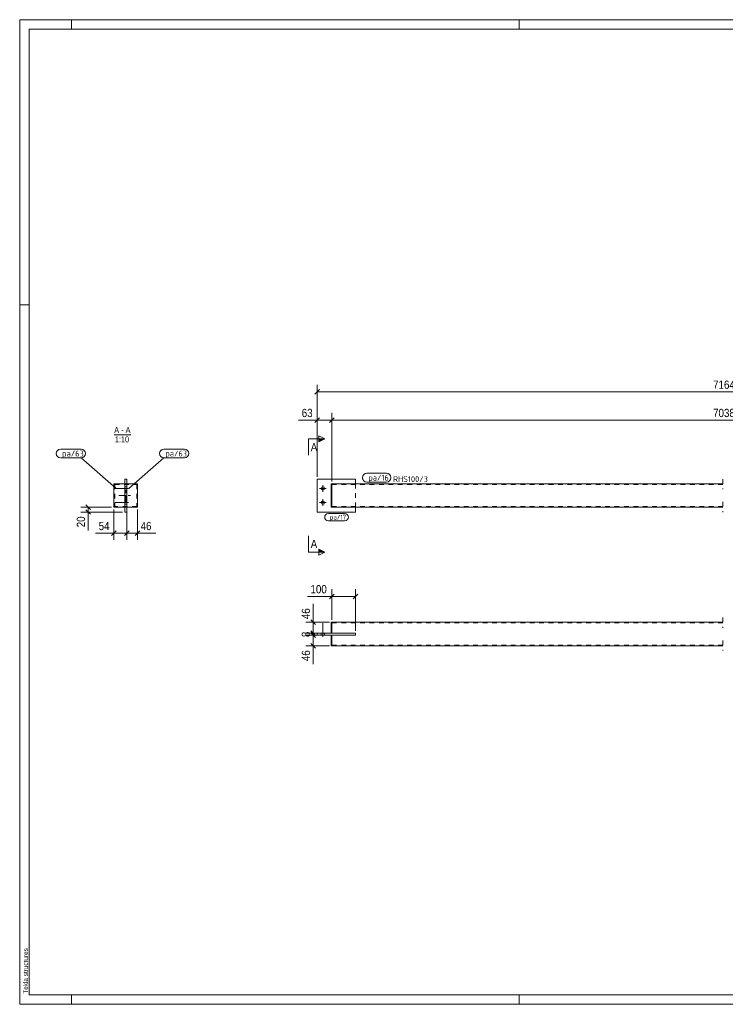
# Model space of a CAD drawing. Header units: millimetres. Extents: x 1 to 593, y 1 to 419.
# Tile 1 of 3: x 1 to 301, y 1 to 419. Entities that reach past the tile are written whole.
import ezdxf

# ---------------------------------------------------------------- set-up
doc = ezdxf.new("R2010")
doc.units = ezdxf.units.MM
for name, pattern in [('XKITLINE00', [0]), ('XKITLINE02', [4, 2, -2]), ('XKITLINE03', [6, 3, -1, 1, -1])]:
    doc.linetypes.add(name, pattern=pattern)
for name, color, linetype, lineweight in [('Bemassung', 1, 'Continuous', 0), ('Schnitt', 6, 'Continuous', 0), ('Schrauben', 7, 'Continuous', 0), ('Teil', 7, 'Continuous', 0), ('Text', 5, 'Continuous', 0), ('Ueberschrift', 7, 'Continuous', 0), ('Zeichnungsrahmen', 3, 'Continuous', 0)]:
    doc.layers.add(name, color=color, linetype=linetype, lineweight=lineweight)
doc.styles.add('ARIAL', font='ARIAL.TTF')
doc.styles.add('ISOCPEUR', font='ISOCPEUR.TTF')

msp = doc.modelspace()

# ---------------------------------------------------------------- hatches: boundary and pattern name
at = {"layer": 'Schnitt'}
for points in [[(128.04, 241.07), (130.54, 241.07), (128.04, 239.82)], [(128.04, 194.18), (130.54, 192.93), (128.04, 192.93)]]:
    msp.add_hatch(color=256, dxfattribs=at).paths.add_polyline_path(points, flags=17)

# ---------------------------------------------------------------- linework, layer by layer
at = {"layer": 'Bemassung', "linetype": 'XKITLINE00', "lineweight": 0}
for p, q in [((127.24, 225), (127.24, 264.05)), ((128.23, 261.99), (126.25, 260.01)), ((127.24, 261), (473.84, 261)), ((127.24, 225), (127.24, 252.05)), ((133.54, 223), (133.54, 252.05)), ((133.54, 223), (133.54, 252.05)), ((127.24, 249), (119.42, 249)), ((127.24, 249), (119.42, 249)), ((128.23, 249.99), (126.25, 248.01)), ((127.24, 249), (133.54, 249)), ((134.53, 249.99), (132.55, 248.01)), ((134.53, 249.99), (132.55, 248.01)), ((133.54, 249), (467.54, 249)), ((40.02, 212), (26.97, 212)), ((44.62, 210), (26.97, 210)), ((29.03, 212.99), (31.01, 211.01)), ((29.03, 210.99), (31.01, 209.01)), ((30.02, 210), (30.02, 212)), ((30.02, 210), (30.02, 202.18)), ((30.02, 210), (30.02, 202.18)), ((41.02, 211), (41.02, 198.2)), ((46.42, 211), (46.42, 198.2)), ((46.42, 211), (46.42, 198.2)), ((51.02, 211), (51.02, 198.2)), ((41.02, 201), (33.2, 201)), ((41.02, 201), (33.2, 201)), ((42.01, 201.99), (40.03, 200.01)), ((41.02, 201), (46.42, 201)), ((47.41, 201.99), (45.43, 200.01)), ((47.41, 201.99), (45.43, 200.01)), ((46.42, 201), (51.02, 201)), ((52.01, 201.99), (50.03, 200.01)), ((51.02, 201), (58.84, 201)), ((51.02, 201), (58.84, 201)), ((133.54, 164.18), (133.54, 177.23)), ((143.54, 159.58), (143.54, 177.23)), ((133.54, 174.18), (123.13, 174.18)), ((133.54, 174.18), (123.13, 174.18)), ((134.53, 175.17), (132.55, 173.19)), ((133.54, 174.18), (143.54, 174.18)), ((144.53, 175.17), (142.55, 173.19)), ((125.54, 163.18), (125.54, 171)), ((125.54, 163.18), (125.54, 171)), ((132.54, 163.18), (122.49, 163.18)), ((124.55, 164.17), (126.53, 162.19)), ((125.54, 158.58), (125.54, 163.18)), ((124.55, 159.57), (126.53, 157.59)), ((124.94, 159.18), (126.53, 157.59)), ((132.54, 158.58), (122.49, 158.58)), ((132.54, 157.78), (122.49, 157.78)), ((124.55, 158.77), (126.53, 156.79)), ((132.54, 158.58), (124.94, 158.58)), ((124.94, 158.38), (126.53, 156.79)), ((132.54, 157.78), (124.94, 157.78)), ((125.54, 157.78), (125.54, 158.58)), ((125.54, 153.18), (125.54, 157.78)), ((132.54, 153.18), (122.49, 153.18)), ((124.55, 154.17), (126.53, 152.19)), ((125.54, 153.18), (125.54, 145.37)), ((125.54, 153.18), (125.54, 145.37))]:
    msp.add_line(p, q, dxfattribs=at)
at = {"layer": 'Bemassung'}
for p in [(127.24, 261), (127.24, 249), (133.54, 249), (133.54, 249), (30.02, 212), (30.02, 210), (41.02, 201), (46.42, 201), (46.42, 201), (51.02, 201), (133.54, 174.18), (143.54, 174.18), (125.54, 163.18), (125.54, 158.58), (125.54, 158.58), (125.54, 157.78), (125.54, 157.78), (125.54, 153.18)]:
    msp.add_point(p, dxfattribs=at)
at = {"layer": 'Schnitt', "linetype": 'XKITLINE00', "lineweight": 0}
for p, q in [((123.54, 241.07), (123.54, 234.07)), ((123.54, 241.07), (130.54, 241.07)), ((128.04, 239.82), (128.04, 242.32)), ((128.04, 242.32), (130.54, 241.07)), ((130.54, 241.07), (128.04, 239.82)), ((123.54, 192.93), (123.54, 199.93)), ((123.54, 192.93), (130.54, 192.93)), ((130.54, 192.93), (128.04, 194.18)), ((128.04, 194.18), (128.04, 191.68)), ((130.54, 192.93), (128.04, 191.68))]:
    msp.add_line(p, q, dxfattribs=at)
at = {"layer": 'Schrauben', "linetype": 'XKITLINE00', "lineweight": 0}
for p, q in [((47.22, 220), (41.42, 220)), ((46.42, 220.7), (45.62, 220.7)), ((46.42, 219.3), (45.62, 219.3)), ((131.14, 220), (128.34, 220)), ((129.74, 221.4), (129.74, 218.6)), ((47.22, 214), (41.42, 214)), ((46.42, 214.7), (45.62, 214.7)), ((46.42, 213.3), (45.62, 213.3)), ((131.14, 214), (128.34, 214)), ((129.74, 215.4), (129.74, 212.6)), ((129.74, 156.98), (129.74, 162.78)), ((129.74, 156.98), (129.74, 162.78)), ((129.04, 157.78), (129.04, 158.58)), ((129.04, 157.78), (129.04, 158.58)), ((130.44, 157.78), (130.44, 158.58)), ((130.44, 157.78), (130.44, 158.58))]:
    msp.add_line(p, q, dxfattribs=at)
for centre in [(129.74, 220), (129.74, 214)]:
    msp.add_circle(centre, 0.7, dxfattribs=at)
at = {"layer": 'Teil', "linetype": 'XKITLINE02', "lineweight": 0}
for p, q in [((51.02, 222), (41.02, 222)), ((41.02, 212), (41.02, 222)), ((41.32, 221.7), (50.72, 221.7)), ((41.32, 221.7), (41.32, 212.3)), ((45.62, 222), (45.62, 221.7)), ((45.62, 222), (45.62, 212)), ((46.42, 222), (46.42, 221.7)), ((46.42, 212), (46.42, 222)), ((50.72, 221.7), (50.72, 212.3)), ((51.02, 212), (51.02, 222)), ((133.24, 212), (133.24, 222)), ((133.24, 222), (133.54, 222)), ((133.54, 222), (133.54, 221.4)), ((133.54, 222), (133.54, 212)), ((299.54, 221.7), (133.54, 221.7)), ((143.54, 222), (143.54, 221.7)), ((143.54, 212), (143.54, 222)), ((299.54, 224), (299.54, 219.7)), ((299.54, 214.3), (299.54, 210)), ((51.02, 212), (41.02, 212)), ((50.72, 212.3), (41.32, 212.3)), ((45.62, 212), (45.62, 212.3)), ((46.42, 212), (46.42, 212.3)), ((133.54, 212), (133.24, 212)), ((133.54, 212.6), (133.54, 212)), ((299.54, 212.3), (133.54, 212.3)), ((133.54, 212), (133.54, 212.3)), ((143.54, 212), (143.54, 212.3)), ((133.54, 163.18), (133.54, 162.58)), ((299.54, 165.18), (299.54, 160.88)), ((133.54, 162.88), (299.54, 162.88)), ((133.54, 158.58), (133.24, 158.58)), ((133.24, 157.78), (133.54, 157.78)), ((143.54, 158.58), (133.54, 158.58)), ((133.54, 157.78), (143.54, 157.78)), ((143.54, 157.78), (143.54, 158.58)), ((299.54, 155.48), (299.54, 151.18)), ((133.54, 153.18), (133.54, 153.78)), ((133.54, 153.48), (299.54, 153.48))]:
    msp.add_line(p, q, dxfattribs=at)
at = {"layer": 'Teil', "linetype": 'XKITLINE00', "lineweight": 0}
for p, q in [((41.02, 212), (41.02, 222)), ((41.02, 222), (45.62, 222)), ((46.42, 224), (45.62, 224)), ((45.62, 224), (45.62, 210)), ((46.42, 210), (46.42, 224)), ((46.42, 222), (51.02, 222)), ((51.02, 222), (51.02, 212)), ((127.24, 210), (127.24, 224)), ((127.24, 224), (143.54, 224)), ((133.24, 212), (133.24, 222)), ((133.24, 222), (133.54, 222)), ((299.54, 222), (133.54, 222)), ((133.54, 212), (133.54, 222)), ((143.54, 224), (143.54, 222)), ((133.54, 212.6), (133.54, 221.4)), ((45.62, 212), (41.02, 212)), ((45.62, 210), (46.42, 210)), ((51.02, 212), (46.42, 212)), ((127.24, 210), (143.54, 210)), ((133.24, 212), (133.54, 212)), ((133.54, 212), (299.54, 212)), ((143.54, 210), (143.54, 212)), ((133.24, 158.58), (133.24, 163.18)), ((133.24, 163.18), (133.54, 163.18)), ((133.54, 163.18), (299.54, 163.18)), ((133.54, 163.18), (133.54, 158.58)), ((133.54, 158.58), (133.54, 162.58)), ((127.24, 158.58), (143.54, 158.58)), ((127.24, 158.58), (127.24, 157.78)), ((127.24, 157.78), (143.54, 157.78)), ((133.24, 153.18), (133.24, 157.78)), ((133.54, 153.78), (133.54, 157.78)), ((133.54, 157.78), (133.54, 153.18)), ((143.54, 158.58), (143.54, 157.78)), ((133.24, 153.18), (133.54, 153.18)), ((299.54, 153.18), (133.54, 153.18))]:
    msp.add_line(p, q, dxfattribs=at)
at = {"layer": 'Teil', "linetype": 'XKITLINE03', "lineweight": 0}
for p, q in [((46.02, 214), (46.02, 220)), ((43.02, 217), (49.02, 217))]:
    msp.add_line(p, q, dxfattribs=at)
at = {"layer": 'Text', "linetype": 'XKITLINE00', "lineweight": 0}
for p, q in [((18.4, 236.67), (27.12, 236.67)), ((62.22, 236.67), (70.94, 236.67)), ((18.4, 232.97), (27.12, 232.97)), ((41.97, 219.97), (27.12, 232.97)), ((47.37, 219.97), (62.22, 232.97)), ((62.22, 232.97), (70.94, 232.97)), ((148.39, 226.42), (156.68, 226.42)), ((156.68, 222.72), (148.39, 222.72)), ((132.07, 209.4), (138.94, 209.4)), ((138.94, 206.2), (132.07, 206.2))]:
    msp.add_line(p, q, dxfattribs=at)
for centre, radius, start, end in [((18.4, 234.82), 1.85, 90, 270), ((27.12, 234.82), 1.85, 270, 90), ((62.22, 234.82), 1.85, 90, 270), ((70.94, 234.82), 1.85, 270, 90), ((148.39, 224.57), 1.85, 90, 270), ((156.68, 224.57), 1.85, 270, 90), ((132.07, 207.8), 1.6, 90, 270), ((138.94, 207.8), 1.6, 270, 90)]:
    msp.add_arc(centre, radius, start, end, dxfattribs=at)
at = {"layer": 'Ueberschrift', "linetype": 'XKITLINE00', "lineweight": 0}
msp.add_line((41.14, 242.82), (48.2, 242.82), dxfattribs=at)
at = {"layer": 'Zeichnungsrahmen', "linetype": 'XKITLINE00', "lineweight": 0}
for p, q in [((593, 419), (1, 419)), ((1, 419), (1, 1)), ((23, 415), (23, 419)), ((213, 415), (213, 419)), ((589, 415), (5, 415)), ((5, 415), (5, 5)), ((5, 298), (1, 298)), ((5, 5), (589, 5)), ((23, 1), (23, 5)), ((213, 1), (213, 5)), ((1, 1), (593, 1))]:
    msp.add_line(p, q, dxfattribs=at)

# ---------------------------------------------------------------- texts
at = {"layer": 'Bemassung', "style": 'ARIAL', "width": 0.85}
for s, p in [('7164', (295.35, 262.3)), ('63', (120.73, 250.3)), ('7038', (295.35, 250.3)), ('54', (34.51, 202.3)), ('46', (52.33, 202.3)), ('100', (124.44, 175.48))]:
    msp.add_text(s, height=3.5, dxfattribs=at).set_placement(p)
for s, p in [('20', (28.72, 203.5)), ('46', (124.24, 164.5)), ('8', (124.24, 156.89)), ('46', (124.24, 146.68))]:
    msp.add_text(s, height=3.5, rotation=90.0002, dxfattribs=at).set_placement(p)
at = {"layer": 'Schnitt', "style": 'ARIAL', "width": 0.85}
for p in [(124.54, 235.82), (124.54, 194.68)]:
    msp.add_text('A', height=3.5, dxfattribs=at).set_placement(p)
at = {"layer": 'Text', "style": 'ISOCPEUR', "width": 0.85}
for s, height, p in [('pa/63', 2.5, (19, 233.57)), ('pa/63', 2.5, (62.82, 233.57)), ('pa/16', 2.5, (148.99, 223.32)), ('RHS100/3', 2.5, (159.47, 222.7)), ('pa/17', 2, (132.67, 206.8))]:
    msp.add_text(s, height=height, dxfattribs=at).set_placement(p)
at = {"layer": 'Ueberschrift', "style": 'ARIAL', "width": 0.85}
for s, p in [('A', (41.14, 243.57)), ('-', (44.11, 243.57)), ('A', (45.97, 243.57)), ('1:10', (41.42, 239.57))]:
    msp.add_text(s, height=2.5, dxfattribs=at).set_placement(p)
at = {"layer": 'Zeichnungsrahmen', "style": 'ARIAL', "width": 0.85}
msp.add_text('Tekla structures', height=2, rotation=90, dxfattribs=at).set_placement((4.5, 5.5))

doc.saveas('drawing.dxf')
